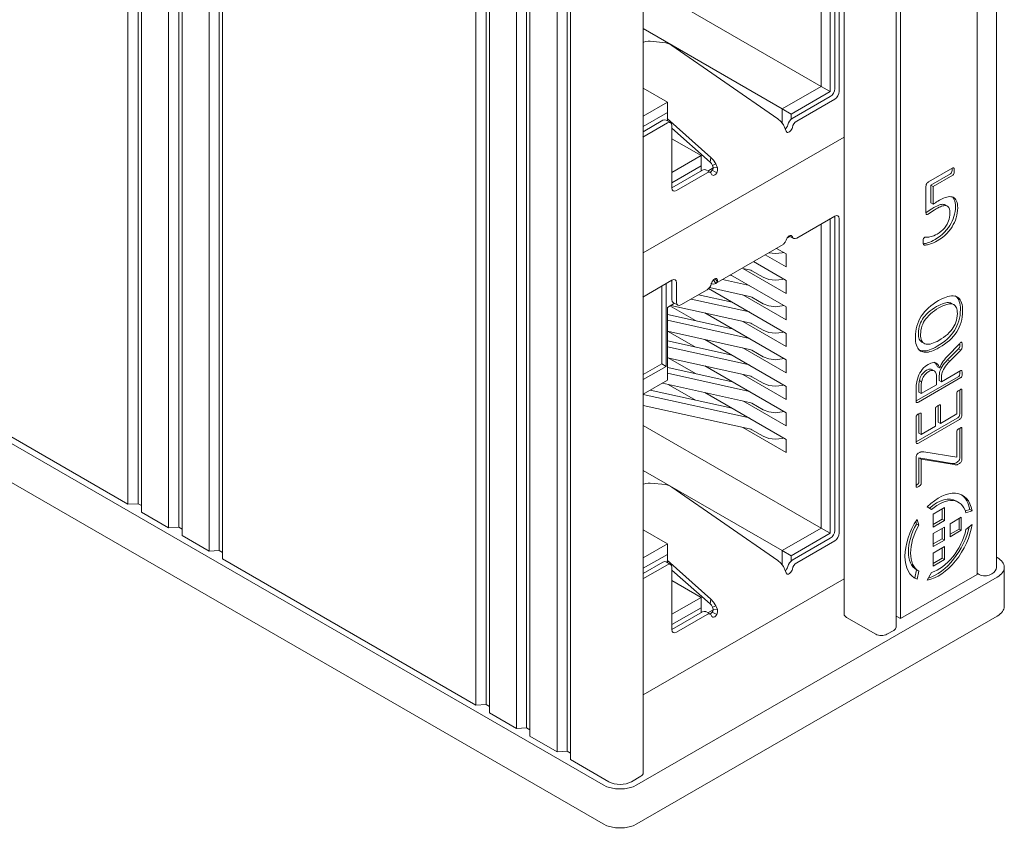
# Model space of a CAD drawing. Header units: millimetres. Extents: x 5 to 292, y 5 to 205.
# Tile 2 of 18: x 57 to 73, y 52 to 65. Entities that reach past the tile are written whole.
import ezdxf

# ---------------------------------------------------------------- set-up
doc = ezdxf.new("R2010")
doc.units = ezdxf.units.MM

# ---------------------------------------------------------------- blocks, each defined once
blk = doc.blocks.new('Seite_1')
at = {"color": 7, "linetype": 'Continuous', "lineweight": 9}
for p, q in [((59.02, 92.5983), (59.02, 57.591)), ((59.1791, 92.5064), (59.1791, 57.6012)), ((59.2321, 92.4758), (59.2321, 57.4685)), ((59.6564, 92.2308), (59.6564, 57.2235)), ((59.8155, 92.139), (59.8155, 57.2338)), ((59.8685, 92.1084), (59.8685, 57.1011)), ((60.2928, 91.8634), (60.2928, 56.8561)), ((60.4519, 91.7716), (60.4519, 56.8663)), ((60.5049, 91.7409), (60.5049, 56.7337)), ((72.652, 56.601), (72.652, 91.5485)), ((72.349, 91.3735), (72.349, 56.4887)), ((71.0774, 55.662), (71.0774, 90.6394)), ((71.1469, 55.7947), (71.1469, 90.6795)), ((70.2617, 90.1685), (70.2617, 55.8661)), ((64.4824, 89.4445), (64.4824, 54.4373)), ((64.6415, 89.3527), (64.6415, 54.4475)), ((64.6945, 89.3221), (64.6945, 54.3148)), ((65.1188, 89.0771), (65.1188, 54.0698)), ((65.2779, 88.9853), (65.2779, 54.08)), ((65.3309, 88.9546), (65.3309, 53.9474)), ((65.7552, 88.7097), (65.7552, 53.7024)), ((65.9143, 88.6178), (65.9143, 53.7126)), ((65.9673, 88.5872), (65.9673, 53.5799)), ((67.1078, 53.3701), (67.1078, 88.3475)), ((66.48, 53.1819), (45.09, 65.5314)), ((66.48, 52.5695), (45.09, 64.919)), ((59.02, 57.591), (48.5018, 63.6637)), ((67.5391, 63.5879), (67.4681, 63.6289)), ((67.1078, 61.5401), (70.2617, 63.3611)), ((68.1622, 62.8046), (68.0913, 62.8455)), ((71.5861, 62.6558), (71.9671, 62.8757)), ((71.9328, 62.7818), (71.6253, 62.6043)), ((71.9681, 62.7614), (71.6607, 62.5839)), ((71.6253, 62.6043), (71.6607, 62.5839)), ((71.6253, 62.6043), (71.6253, 62.327)), ((71.5462, 62.1797), (71.5462, 62.583)), ((71.6607, 62.5839), (71.6607, 62.3066)), ((71.6253, 62.327), (71.6607, 62.3066)), ((69.3967, 61.8099), (69.4675, 61.769)), ((68.2427, 61.0593), (69.304, 61.672)), ((67.5803, 60.7612), (67.6511, 60.7203)), ((72.0568, 60.0339), (71.8877, 59.8597)), ((71.8985, 59.9325), (72.0566, 60.0984)), ((72.0921, 60.0135), (71.9231, 59.8393)), ((72.0568, 60.0339), (72.0921, 60.0135)), ((71.8877, 59.8597), (71.9231, 59.8393)), ((71.7277, 59.7532), (71.7631, 59.7328)), ((71.7917, 59.5157), (72.0971, 59.692)), ((72.0617, 59.6014), (71.3955, 59.2168)), ((72.0971, 59.581), (71.4308, 59.1964)), ((71.4432, 59.5372), (71.4785, 59.5168)), ((71.7137, 59.5782), (71.7137, 59.4706)), ((71.7563, 59.6099), (71.7563, 59.5361)), ((71.7563, 59.5361), (71.7917, 59.5157)), ((71.7917, 59.5895), (71.7917, 59.5157)), ((71.3919, 59.215), (71.3919, 59.3917)), ((71.436, 59.3511), (71.436, 59.444)), ((71.7137, 59.4706), (71.4713, 59.3307)), ((71.4713, 59.3307), (71.4713, 59.4236)), ((72.0767, 59.3883), (72.0767, 59.0079)), ((72.1121, 59.387), (72.1121, 58.9874)), ((71.436, 59.3511), (71.4713, 59.3307)), ((72.0327, 59.0114), (72.0327, 59.3412)), ((71.697, 58.8176), (71.697, 59.0965)), ((71.7396, 59.1426), (71.7396, 58.883)), ((71.775, 59.1416), (71.775, 58.8626)), ((71.3919, 58.5717), (71.3919, 58.967)), ((72.0378, 58.9442), (71.3955, 58.5734)), ((72.0731, 58.9238), (71.4309, 58.553)), ((71.436, 59.0136), (71.436, 58.7077)), ((71.4713, 59.0129), (71.4713, 58.6873)), ((71.775, 58.8626), (72.0327, 59.0114)), ((71.4713, 58.6873), (71.697, 58.8176)), ((71.7396, 58.883), (71.775, 58.8626)), ((72.0313, 58.3312), (72.0313, 58.7377)), ((72.0767, 58.7856), (72.0767, 58.3133)), ((72.1121, 58.7843), (72.1121, 58.2929)), ((71.436, 58.7077), (71.4713, 58.6873)), ((71.3919, 57.8726), (71.3919, 58.3357)), ((71.4273, 58.3934), (71.4491, 58.4061)), ((71.4373, 58.3192), (71.4727, 58.2988)), ((71.4373, 58.3192), (71.4373, 57.9396)), ((71.9565, 58.2349), (71.4373, 58.3192)), ((71.9918, 58.2145), (71.4727, 58.2988)), ((71.4727, 58.2988), (71.4727, 57.9192)), ((71.5144, 58.4148), (72.0313, 58.3312)), ((71.9565, 58.2349), (71.9918, 58.2145)), ((72.0394, 58.2544), (72.0188, 58.2425)), ((72.0748, 58.234), (72.0541, 58.2221)), ((59.1791, 57.6012), (59.02, 57.591)), ((59.2321, 57.5706), (59.1791, 57.6012)), ((71.6335, 57.5075), (71.5665, 57.5514)), ((71.6595, 57.4379), (71.8363, 57.5399)), ((71.801, 57.5195), (71.801, 57.3562)), ((71.8363, 57.5399), (71.8363, 57.3358)), ((72.0604, 57.6219), (72.0251, 57.6423)), ((72.2348, 57.5089), (72.1659, 57.4877)), ((72.2702, 57.4885), (72.2348, 57.5089)), ((59.6564, 57.2235), (59.2321, 57.4685)), ((71.407, 57.353), (71.4354, 57.2611)), ((71.6595, 57.2338), (71.6595, 57.4379)), ((71.801, 57.3562), (71.6595, 57.2746)), ((71.8363, 57.3358), (71.801, 57.3562)), ((71.9247, 57.2848), (72.1015, 57.3868)), ((72.0661, 57.3664), (72.0661, 57.2031)), ((72.1015, 57.3868), (72.1015, 57.1827)), ((72.2702, 57.4885), (72.1748, 57.4592)), ((59.8155, 57.2338), (59.6564, 57.2235)), ((59.8685, 57.2031), (59.8155, 57.2338)), ((71.3876, 57.3219), (71.4001, 57.2815)), ((71.4354, 57.2611), (71.4001, 57.2815)), ((71.8363, 57.3358), (71.6595, 57.2338)), ((71.6595, 57.1317), (71.8363, 57.2338)), ((71.801, 57.2133), (71.801, 57.05)), ((71.8363, 57.2338), (71.8363, 57.0296)), ((71.9247, 57.0807), (71.9247, 57.2848)), ((72.0661, 57.2031), (71.9247, 57.1215)), ((72.1015, 57.1827), (72.0661, 57.2031)), ((72.1748, 57.195), (72.2702, 57.2759)), ((60.2928, 56.8561), (59.8685, 57.1011)), ((71.6595, 56.9276), (71.6595, 57.1317)), ((71.801, 57.05), (71.6595, 56.9684)), ((71.8363, 57.0296), (71.801, 57.05)), ((72.1015, 57.1827), (71.9247, 57.0807)), ((71.8363, 57.0296), (71.6595, 56.9276)), ((71.6595, 56.8255), (71.8363, 56.9276)), ((71.801, 56.9072), (71.801, 56.7439)), ((71.8363, 56.9276), (71.8363, 56.7234)), ((60.4519, 56.8663), (60.2928, 56.8561)), ((60.5049, 56.8357), (60.4519, 56.8663)), ((64.4824, 54.4373), (60.5049, 56.7337)), ((71.6595, 56.6214), (71.6595, 56.8255)), ((71.801, 56.7439), (71.6595, 56.6622)), ((71.8363, 56.7234), (71.801, 56.7439)), ((72.652, 56.7628), (72.6672, 56.7541)), ((67.5391, 56.6477), (67.4681, 56.6887)), ((71.8363, 56.7234), (71.6595, 56.6214)), ((72.777, 55.9886), (72.777, 56.601)), ((72.6672, 56.4479), (67.0103, 53.1819)), ((67.1078, 54.5999), (70.2617, 56.4208)), ((72.349, 56.4887), (71.1469, 55.7947)), ((71.4001, 56.5598), (71.3717, 56.4352)), ((71.407, 56.4147), (71.3717, 56.4352)), ((71.4354, 56.5394), (71.4001, 56.5598)), ((71.4354, 56.5394), (71.407, 56.4147)), ((71.5665, 56.4005), (71.6335, 56.5217)), ((72.3843, 56.4887), (72.349, 56.5091)), ((72.5788, 56.4989), (72.5611, 56.4887)), ((72.6672, 55.8355), (67.0103, 52.5695)), ((68.1622, 55.8644), (68.0913, 55.9053)), ((70.758, 55.5497), (70.2984, 55.8151)), ((71.1469, 55.7947), (71.0774, 55.8348)), ((71.0408, 55.611), (70.9347, 55.5497)), ((64.6415, 54.4475), (64.4824, 54.4373)), ((64.6945, 54.4168), (64.6415, 54.4475)), ((65.1188, 54.0698), (64.6945, 54.3148)), ((65.2779, 54.08), (65.1188, 54.0698)), ((65.3309, 54.0494), (65.2779, 54.08)), ((65.7552, 53.7024), (65.3309, 53.9474)), ((65.9143, 53.7126), (65.7552, 53.7024)), ((65.9673, 53.682), (65.9143, 53.7126)), ((66.5684, 53.2329), (65.9673, 53.5799)), ((67.0712, 53.3191), (66.9219, 53.2329))]:
    blk.add_line(p, q, dxfattribs=at)
at = {"color": 7, "lineweight": 9, "flags": 128}
for points in [[(70.0436, 64.0761), (70.0436, 69.018)], [(70.1158, 69.0597), (70.1158, 64.1199)], [(70.1866, 69.0189), (70.1866, 64.0791)], [(69.9022, 68.9363), (69.9022, 64.1578)], [(69.9022, 64.1578), (67.1078, 65.7711)], [(69.2905, 63.8046), (67.1078, 65.0648)], [(67.2168, 64.8662), (67.1861, 64.8661), (67.1506, 64.8602), (67.115, 64.8494), (67.1078, 64.8461)], [(67.4613, 64.8402), (67.2168, 64.8662)], [(67.5576, 64.7998), (67.509, 64.8272), (67.4613, 64.8402)], [(69.224, 63.6485), (67.5576, 64.7998)], [(69.9022, 64.1578), (69.2905, 63.8046)], [(70.0436, 64.0761), (69.9022, 64.1578)], [(67.4874, 63.9087), (67.1078, 64.1279)], [(69.4319, 63.723), (70.0436, 64.0761)], [(70.0451, 63.9974), (69.4467, 63.6519)], [(70.0451, 63.9974), (70.0722, 64.0192), (70.0951, 64.0502), (70.1105, 64.0855), (70.1158, 64.1199)], [(70.1866, 64.0791), (70.1812, 64.0447), (70.1658, 64.0094), (70.1429, 63.9784), (70.1158, 63.9566)], [(67.4874, 63.9087), (67.1078, 63.6896)], [(67.4874, 63.7454), (67.4874, 63.9087)], [(70.1158, 63.9566), (69.5174, 63.6111)], [(67.1078, 63.5263), (67.4874, 63.7454)], [(67.4874, 63.7454), (67.4874, 63.6177)], [(69.2905, 63.8046), (69.2905, 63.5791)], [(69.4319, 63.723), (69.2905, 63.8046)], [(69.4319, 63.6406), (69.4319, 63.723)], [(67.4889, 63.583), (67.1, 63.3585)], [(67.4182, 63.6239), (67.1078, 63.4446)], [(67.4182, 63.6239), (67.4453, 63.6333), (67.4682, 63.6288)], [(67.4818, 63.6515), (68.1718, 63.041)], [(67.5596, 63.5422), (67.5543, 63.5703), (67.5389, 63.588), (67.516, 63.5924), (67.4889, 63.583)], [(67.5596, 62.5624), (67.5596, 63.5422)], [(69.3102, 63.5521), (69.2709, 63.606), (69.224, 63.6485)], [(69.3102, 63.5521), (69.3351, 63.4918)], [(69.3424, 63.4923), (69.3448, 63.4941), (69.3598, 63.5118), (69.3716, 63.5326), (69.379, 63.5545)], [(69.379, 63.5545), (69.3888, 63.5836), (69.4045, 63.6113), (69.4245, 63.6349), (69.4467, 63.6519)], [(69.5174, 63.6111), (69.4952, 63.5941), (69.4752, 63.5705), (69.4595, 63.5428), (69.4497, 63.5137)], [(68.1595, 62.9677), (67.5596, 63.4985)], [(69.366, 63.4348), (69.3508, 63.4561), (69.3351, 63.4918)], [(69.4497, 63.5137), (69.4445, 63.497), (69.4367, 63.4807), (69.4266, 63.4656), (69.4149, 63.4527), (69.4022, 63.4426), (69.3894, 63.4361), (69.3771, 63.4334), (69.366, 63.4348)], [(68.0177, 63.0698), (67.5596, 63.3343)], [(68.0177, 63.0698), (67.5596, 62.8053)], [(68.0177, 62.9065), (68.0177, 63.0698)], [(68.1718, 63.041), (68.1595, 62.9677)], [(68.1952, 62.9152), (68.1793, 62.9443), (68.1595, 62.9677)], [(68.1718, 63.041), (68.2138, 62.9957), (68.248, 62.9389)], [(68.248, 62.9389), (68.1952, 62.9152)], [(68.1952, 62.9152), (68.2076, 62.885)], [(68.2729, 62.8786), (68.248, 62.9389)], [(67.5596, 62.642), (68.0177, 62.9065)], [(68.0414, 62.8405), (67.5596, 62.5624)], [(68.1121, 62.7997), (67.6304, 62.5216)], [(68.0177, 62.9065), (68.0177, 62.826)], [(68.0414, 62.8405), (68.0636, 62.8492), (68.0836, 62.8487), (68.0907, 62.8444)], [(68.1798, 62.7805), (68.17, 62.7983), (68.1543, 62.8079), (68.1343, 62.8084), (68.1121, 62.7997)], [(68.2077, 62.8753), (68.1253, 62.8277)], [(68.16, 62.8069), (68.1773, 62.8203), (68.1928, 62.839)], [(68.2307, 62.7661), (68.214, 62.7596), (68.199, 62.76), (68.1872, 62.7672), (68.1798, 62.7805)], [(68.1928, 62.839), (68.2002, 62.8504), (68.2052, 62.862), (68.2077, 62.8735), (68.2076, 62.885)], [(68.1928, 62.839), (68.2635, 62.7982)], [(68.2076, 62.885), (68.2729, 62.8786)], [(68.2635, 62.7982), (68.248, 62.7795), (68.2307, 62.7661)], [(68.2729, 62.8786), (68.2746, 62.8348), (68.2635, 62.7982)], [(71.957, 62.854), (71.9561, 62.8346), (71.9534, 62.8176), (71.949, 62.8031), (71.9445, 62.7939), (71.9391, 62.7868), (71.9328, 62.7818)], [(71.9561, 62.8729), (71.9567, 62.8641), (71.957, 62.854)], [(71.9671, 62.8757), (71.9723, 62.8779), (71.9774, 62.8782), (71.9819, 62.8765), (71.9857, 62.8727), (71.9889, 62.8656), (71.991, 62.8555), (71.992, 62.8455), (71.9923, 62.8336)], [(71.9923, 62.8336), (71.9914, 62.8142), (71.9888, 62.7972), (71.9844, 62.7827), (71.9798, 62.7734), (71.9744, 62.7664), (71.9681, 62.7614)], [(71.5462, 62.583), (71.5477, 62.6008), (71.552, 62.6168), (71.5591, 62.6307), (71.5666, 62.6403), (71.5756, 62.6486), (71.5861, 62.6558)], [(67.6304, 62.5216), (67.6033, 62.5122), (67.5804, 62.5166), (67.565, 62.5343), (67.5596, 62.5624)], [(71.6607, 62.3066), (71.6775, 62.3188), (71.6947, 62.3303), (71.7122, 62.3411), (71.7349, 62.3547), (71.7605, 62.3696)], [(71.8494, 62.2951), (71.8362, 62.301), (71.8234, 62.3038), (71.8092, 62.3046), (71.7935, 62.3033), (71.7765, 62.2999), (71.7579, 62.2945), (71.7382, 62.2871), (71.7169, 62.2777), (71.6941, 62.2662), (71.6697, 62.2527)], [(71.7605, 62.3696), (71.7915, 62.3865), (71.8206, 62.4002), (71.8479, 62.4109), (71.8735, 62.4185), (71.8972, 62.4231), (71.9188, 62.425), (71.9387, 62.4242), (71.9569, 62.4208), (71.9734, 62.4147), (71.9901, 62.4048), (72.0046, 62.3917), (72.017, 62.3753), (72.0272, 62.3558), (72.0351, 62.3332), (72.0408, 62.3079), (72.0443, 62.2798), (72.0454, 62.249)], [(71.8844, 62.2749), (71.849, 62.2953)], [(71.9676, 62.4138), (71.9768, 62.4029), (71.9848, 62.3903), (71.9918, 62.3762), (71.9998, 62.3536), (72.0055, 62.3283), (72.0089, 62.3002), (72.01, 62.2694)], [(71.6697, 62.2527), (71.641, 62.2355), (71.6155, 62.2188), (71.593, 62.2028), (71.5684, 62.1859), (71.5455, 62.1718)], [(71.5808, 62.1514), (71.5722, 62.147), (71.5648, 62.1446), (71.5589, 62.1443), (71.5542, 62.146), (71.5504, 62.1508), (71.5478, 62.1592), (71.5466, 62.1683), (71.5462, 62.1797)], [(71.7051, 62.2323), (71.6764, 62.2151), (71.6508, 62.1984), (71.6283, 62.1824), (71.6038, 62.1655), (71.5808, 62.1514)], [(72.01, 62.2694), (72.0086, 62.2297), (72.0042, 62.1905), (71.9969, 62.1518), (71.9866, 62.1137), (71.9737, 62.0764), (71.9587, 62.0407), (71.9413, 62.0061), (71.9216, 61.9725), (71.8998, 61.9401), (71.8712, 61.9032), (71.8398, 61.8683), (71.8056, 61.8352), (71.7691, 61.8046), (71.7304, 61.7765), (71.6895, 61.7509)], [(71.9243, 62.1668), (71.9235, 62.1894), (71.9211, 62.2096), (71.9171, 62.2276), (71.9114, 62.2431), (71.904, 62.2563), (71.8949, 62.2669), (71.8841, 62.275), (71.8715, 62.2806), (71.8587, 62.2834), (71.8445, 62.2841), (71.8289, 62.2828), (71.8118, 62.2795), (71.7933, 62.2741), (71.7736, 62.2667), (71.7523, 62.2573), (71.7294, 62.2458), (71.7051, 62.2323)], [(71.7214, 61.8377), (71.7535, 61.858), (71.7837, 61.8805), (71.8117, 61.9052), (71.8371, 61.9322), (71.8596, 61.9613), (71.8792, 61.9926), (71.8923, 62.0185), (71.9034, 62.0455), (71.9125, 62.0737), (71.9191, 62.1033), (71.923, 62.1343), (71.9243, 62.1668)], [(72.0454, 62.249), (72.0439, 62.2093), (72.0395, 62.1701), (72.0322, 62.1314), (72.022, 62.0933), (72.0091, 62.0559), (71.9941, 62.0203), (71.9767, 61.9857), (71.957, 61.9521), (71.9351, 61.9197), (71.9065, 61.8828), (71.8751, 61.8478), (71.8409, 61.8148), (71.8045, 61.7842), (71.7658, 61.7561), (71.7248, 61.7305)], [(69.5174, 61.774), (70.1158, 62.1195)], [(69.9022, 61.9961), (69.9022, 57.2175)], [(70.0436, 57.1359), (70.0436, 62.0777)], [(70.1158, 62.1195), (70.1429, 62.1289), (70.1658, 62.1244), (70.1812, 62.1068), (70.1866, 62.0786)], [(70.1158, 62.1195), (70.1158, 57.1797)], [(70.1866, 62.0786), (70.1866, 57.1388)], [(71.5224, 61.7841), (71.5279, 61.7861), (71.5353, 61.7868), (71.5423, 61.7864), (71.5506, 61.7858), (71.5624, 61.7859), (71.5763, 61.7869), (71.5924, 61.789), (71.6087, 61.7922), (71.627, 61.7967), (71.6473, 61.8026), (71.6698, 61.8113), (71.6944, 61.823), (71.7214, 61.8377)], [(69.3351, 61.7075), (69.3102, 61.676)], [(69.3351, 61.7075), (69.3508, 61.7413), (69.366, 61.7755)], [(69.366, 61.7755), (69.3815, 61.7942), (69.3989, 61.8076)], [(69.4157, 61.7989), (69.385, 61.7812)], [(69.3989, 61.8076), (69.4156, 61.8141), (69.4306, 61.8137), (69.4423, 61.8065), (69.4497, 61.7932)], [(69.4497, 61.7932), (69.4595, 61.7754), (69.4752, 61.7658), (69.4952, 61.7653), (69.5174, 61.774)], [(71.5031, 61.72), (71.5037, 61.7383), (71.5055, 61.7541), (71.5091, 61.7667), (71.5128, 61.7743), (71.5173, 61.7801), (71.5224, 61.7841)], [(71.7248, 61.7305), (71.6956, 61.7146), (71.6676, 61.7011), (71.6407, 61.6901), (71.6157, 61.6812), (71.593, 61.6746), (71.5726, 61.6699), (71.5559, 61.6669), (71.5417, 61.6652), (71.5301, 61.6647), (71.5218, 61.6651), (71.5167, 61.6664), (71.5114, 61.6702), (71.5085, 61.6749), (71.5061, 61.6814), (71.5043, 61.6906), (71.5034, 61.7034), (71.5031, 61.72)], [(71.6895, 61.7509), (71.661, 61.7354), (71.6335, 61.7221), (71.6072, 61.7112), (71.5827, 61.7024), (71.5602, 61.6957), (71.54, 61.6909), (71.5224, 61.6876), (71.5074, 61.6857)], [(69.3111, 61.5494), (69.2897, 61.5412), (69.1844, 61.5291), (69.0792, 61.5412), (69.0781, 61.5416)], [(69.2014, 61.6128), (69.3542, 61.5246)], [(69.3542, 61.5246), (69.3542, 61.3204)], [(68.8407, 61.4046), (69.3542, 61.1082)], [(69.0246, 61.5107), (69.3542, 61.3204)], [(68.6719, 61.2979), (68.7783, 61.2743)], [(68.6719, 61.2979), (69.3542, 60.904)], [(68.8132, 61.2612), (68.797, 61.2688), (68.7783, 61.2743)], [(68.8132, 61.2612), (68.99, 61.1592)], [(67.5596, 61.1131), (67.1, 60.8478)], [(67.4697, 61.0612), (67.4697, 59.7589)], [(67.5596, 61.1131), (67.5867, 61.1225), (67.6096, 61.1181), (67.625, 61.1004), (67.6304, 61.0723)], [(67.5596, 60.8069), (67.5596, 61.1131)], [(67.6304, 60.7661), (67.6304, 61.0723)], [(68.1121, 60.9626), (68.1343, 60.9796), (68.1543, 61.0032), (68.17, 61.0309), (68.1798, 61.06)], [(68.248, 61.0628), (68.2138, 61.0513), (68.1718, 61.0601)], [(68.1798, 61.06), (68.1872, 61.0819), (68.199, 61.1027), (68.214, 61.1204), (68.2307, 61.1331)], [(68.2122, 61.1201), (68.248, 61.0628)], [(68.2307, 61.1331), (68.248, 61.1398), (68.2635, 61.1389)], [(68.2729, 61.0943), (68.2324, 61.1371)], [(68.248, 61.0628), (68.2729, 61.0943)], [(68.2635, 61.1389), (68.2746, 61.1199), (68.2729, 61.0943)], [(68.7783, 61.0294), (68.3538, 61.1235)], [(68.503, 61.1832), (68.4699, 61.1905)], [(68.4801, 61.1964), (69.3542, 60.6917)], [(69.3111, 61.133), (69.2897, 61.1248), (69.1844, 61.1127), (69.0792, 61.1248), (68.99, 61.1592)], [(69.3542, 61.1082), (69.3542, 60.904)], [(67.4008, 61.0214), (67.4008, 59.8007)], [(67.7011, 60.7253), (68.1121, 60.9626)], [(68.1343, 60.9796), (69.3542, 60.2753)], [(68.1494, 60.9973), (68.7783, 60.8579)], [(67.5993, 60.7502), (67.4874, 60.6856)], [(67.5804, 60.7612), (67.565, 60.7788), (67.5596, 60.8069)], [(67.6304, 60.7661), (67.6357, 60.738), (67.6511, 60.7203), (67.674, 60.7159), (67.7011, 60.7253)], [(68.7783, 60.613), (67.8593, 60.8166)], [(68.503, 60.7668), (67.9754, 60.8837)], [(68.6719, 60.8815), (69.3542, 60.4876)], [(68.8132, 60.8448), (68.797, 60.8524), (68.7783, 60.8579)], [(68.8132, 60.8448), (68.99, 60.7428)], [(71.3808, 60.2176), (71.3823, 60.2632), (71.3868, 60.3075), (71.3943, 60.3505), (71.4049, 60.3923), (71.4183, 60.4328), (71.4343, 60.4714), (71.4528, 60.5087), (71.4741, 60.5448), (71.498, 60.5797), (71.5251, 60.6139), (71.555, 60.6467), (71.5876, 60.6783), (71.6229, 60.7084), (71.6606, 60.7373), (71.7009, 60.7647), (71.7436, 60.7908)], [(71.7148, 60.6976), (71.7471, 60.7152), (71.7784, 60.7302), (71.8087, 60.7427), (71.838, 60.7525), (71.8597, 60.7577), (71.8803, 60.7604), (71.8996, 60.7608), (71.9177, 60.7589), (71.9337, 60.7546), (71.9483, 60.7477)], [(71.7436, 60.7908), (71.7757, 60.8085), (71.8066, 60.8238), (71.8362, 60.8368), (71.8647, 60.8474), (71.8919, 60.8557), (71.9179, 60.8616), (71.9467, 60.8653), (71.9735, 60.8657), (71.9982, 60.8625), (72.0209, 60.856), (72.0398, 60.8469), (72.0567, 60.8349), (72.0719, 60.8199), (72.0852, 60.8019), (72.0967, 60.781), (72.1063, 60.7569), (72.1137, 60.7298), (72.119, 60.6995), (72.1222, 60.6661), (72.1232, 60.6296)], [(71.984, 60.7271), (71.9486, 60.7475)], [(72.0049, 60.8671), (72.0217, 60.8551), (72.0368, 60.8401), (72.05, 60.8222), (72.0614, 60.8014), (72.0709, 60.7774), (72.0783, 60.7502), (72.0836, 60.7199), (72.0868, 60.6865), (72.0879, 60.65)], [(67.4874, 60.6856), (67.4874, 59.5405)], [(67.528, 60.7091), (67.9292, 60.4775)], [(67.5399, 60.716), (68.7783, 60.4415)], [(68.0752, 60.5973), (69.3542, 59.8589)], [(69.3111, 60.7166), (69.2897, 60.7084), (69.1844, 60.6963), (69.0792, 60.7084), (68.99, 60.7428)], [(69.3542, 60.6917), (69.3542, 60.4876)], [(71.4276, 60.2787), (71.429, 60.3141), (71.4331, 60.3482), (71.4399, 60.381), (71.4495, 60.4124), (71.4614, 60.4426), (71.4753, 60.471), (71.4912, 60.4982), (71.5092, 60.5242), (71.5291, 60.5491), (71.5549, 60.5774), (71.5832, 60.6042), (71.6137, 60.6295), (71.646, 60.6535), (71.6797, 60.6762), (71.7148, 60.6976)], [(71.4629, 60.2583), (71.4643, 60.2937), (71.4684, 60.3278), (71.4752, 60.3606), (71.4848, 60.392), (71.4968, 60.4221), (71.5107, 60.4506), (71.5266, 60.4778), (71.5446, 60.5038), (71.5644, 60.5287), (71.5903, 60.557), (71.6185, 60.5838), (71.6491, 60.6091), (71.6813, 60.6331), (71.715, 60.6558), (71.7502, 60.6772)], [(72.0879, 60.65), (72.0863, 60.6035), (72.0818, 60.5585), (72.0741, 60.515), (72.0635, 60.4729), (72.0499, 60.4321), (72.0338, 60.3935), (72.0151, 60.3563), (71.9937, 60.3204), (71.9696, 60.2857), (71.9423, 60.2516), (71.9121, 60.2188), (71.8791, 60.1872), (71.8434, 60.1569), (71.805, 60.1279), (71.7641, 60.1001), (71.7205, 60.0736)], [(71.7502, 60.6772), (71.7824, 60.6948), (71.8137, 60.7098), (71.8441, 60.7223), (71.8733, 60.7321), (71.8951, 60.7372), (71.9156, 60.74), (71.935, 60.7404), (71.9531, 60.7384), (71.9684, 60.7344), (71.9823, 60.7281), (71.9949, 60.7194), (72.0063, 60.7085), (72.0163, 60.6953), (72.0247, 60.6794), (72.0312, 60.6607), (72.0359, 60.639), (72.0387, 60.6143), (72.0396, 60.5868)], [(72.1232, 60.6296), (72.1217, 60.5831), (72.1171, 60.5381), (72.1095, 60.4946), (72.0988, 60.4524), (72.0852, 60.4117), (72.0692, 60.3731), (72.0505, 60.3359), (72.0291, 60.2999), (72.005, 60.2653), (71.9776, 60.2312), (71.9474, 60.1984), (71.9144, 60.1668), (71.8787, 60.1365), (71.8404, 60.1075), (71.7994, 60.0797), (71.7559, 60.0532)], [(68.503, 60.3503), (67.4874, 60.5754)], [(68.7783, 60.1965), (67.4874, 60.4827)], [(68.6719, 60.4651), (69.3542, 60.0712)], [(68.8132, 60.4284), (68.797, 60.436), (68.7783, 60.4415)], [(72.0396, 60.5868), (72.0383, 60.5508), (72.0343, 60.5164), (72.0275, 60.4836), (72.0181, 60.4523), (72.0062, 60.4224), (71.9924, 60.3942), (71.9766, 60.3671), (71.9586, 60.3413), (71.9387, 60.3165), (71.9126, 60.2883), (71.8841, 60.2615), (71.853, 60.2361), (71.8201, 60.2118), (71.7854, 60.1887), (71.7491, 60.1666)], [(67.4874, 60.3112), (68.7783, 60.0251)], [(67.5013, 60.3081), (67.9292, 60.0611)], [(68.8132, 60.4284), (68.99, 60.3264)], [(69.3111, 60.3002), (69.2897, 60.2919), (69.1844, 60.2799), (69.0792, 60.2919), (68.99, 60.3264)], [(68.503, 59.9339), (67.4874, 60.159)], [(68.0752, 60.1809), (69.3542, 59.4425)], [(69.3542, 60.2753), (69.3542, 60.0712)], [(71.7559, 60.0532), (71.7246, 60.0359), (71.6944, 60.021), (71.6653, 60.0083), (71.6372, 59.9979), (71.6103, 59.9898), (71.5845, 59.9841), (71.5615, 59.9809), (71.5398, 59.98), (71.5194, 59.9813), (71.5003, 59.9848), (71.4825, 59.9906), (71.4639, 59.9998), (71.447, 60.012), (71.432, 60.0271), (71.4187, 60.0452), (71.4072, 60.0662), (71.3977, 60.0902), (71.3903, 60.1174), (71.385, 60.1477), (71.3818, 60.1811), (71.3808, 60.2176)], [(71.4842, 60.1392), (71.4719, 60.1479), (71.4608, 60.1586), (71.451, 60.1715), (71.4426, 60.1871), (71.436, 60.2056), (71.4313, 60.227), (71.4285, 60.2514), (71.4276, 60.2787)], [(71.7491, 60.1666), (71.7207, 60.1511), (71.6931, 60.1376), (71.666, 60.1261), (71.6397, 60.1166), (71.6145, 60.1098), (71.5909, 60.106), (71.569, 60.1053), (71.5487, 60.1078), (71.5302, 60.1135), (71.5136, 60.1226), (71.499, 60.1351), (71.4863, 60.1511), (71.4779, 60.1667), (71.4714, 60.1852), (71.4667, 60.2066), (71.4639, 60.231), (71.4629, 60.2583)], [(71.4839, 60.1394), (71.5192, 60.119)], [(72.0566, 60.0984), (72.0669, 60.1089), (72.0752, 60.1173), (72.0817, 60.1236), (72.0865, 60.1279), (72.0925, 60.1328), (72.0971, 60.136)], [(72.0971, 60.136), (72.1013, 60.1379), (72.1049, 60.1386), (72.1072, 60.1378), (72.1092, 60.1356), (72.111, 60.132), (72.1124, 60.1268), (72.1135, 60.1199), (72.1142, 60.1113), (72.1147, 60.1004), (72.1149, 60.0871)], [(68.7783, 59.7801), (67.4874, 60.0662)], [(68.6719, 60.0487), (69.3542, 59.6548)], [(68.8132, 60.012), (68.797, 60.0196), (68.7783, 60.0251)], [(68.8132, 60.012), (68.99, 59.9099)], [(71.7205, 60.0736), (71.6892, 60.0563), (71.659, 60.0414), (71.6299, 60.0287), (71.6019, 60.0183), (71.5749, 60.0103), (71.5492, 60.0045), (71.5262, 60.0013), (71.5045, 60.0004), (71.4841, 60.0017), (71.465, 60.0052), (71.4471, 60.011), (71.4296, 60.0196)], [(72.0795, 60.1075), (72.0792, 60.0905), (72.0781, 60.0768), (72.0763, 60.0658), (72.0735, 60.0567), (72.0693, 60.0486), (72.0638, 60.0413), (72.0568, 60.0339)], [(72.1149, 60.0871), (72.1145, 60.07), (72.1135, 60.0564), (72.1116, 60.0453), (72.1088, 60.0363), (72.1047, 60.0282), (72.0992, 60.0209), (72.0921, 60.0135)], [(67.4874, 59.8948), (68.7783, 59.6087)], [(67.5013, 59.8917), (67.9292, 59.6447)], [(69.3111, 59.8838), (69.2897, 59.8755), (69.1844, 59.8634), (69.0792, 59.8755), (68.99, 59.9099)], [(69.3542, 59.8589), (69.3542, 59.6548)], [(71.674, 59.8266), (71.6865, 59.8178), (71.6978, 59.8067), (71.7079, 59.7932), (71.7186, 59.7746), (71.7277, 59.7532)], [(71.8877, 59.8597), (71.8628, 59.8331), (71.8398, 59.8071), (71.819, 59.7815), (71.8008, 59.7553), (71.7853, 59.7283), (71.7752, 59.7065), (71.7671, 59.684), (71.7611, 59.6606), (71.7575, 59.6359), (71.7563, 59.6099)], [(71.7631, 59.7328), (71.7731, 59.7604), (71.7857, 59.7871), (71.8012, 59.8138), (71.8196, 59.8408), (71.8363, 59.8625), (71.8549, 59.8848), (71.8756, 59.908), (71.8985, 59.9325)], [(71.9231, 59.8393), (71.8982, 59.8127), (71.8752, 59.7867), (71.8543, 59.7611), (71.8361, 59.7349), (71.8206, 59.7079), (71.8106, 59.6861), (71.8025, 59.6636), (71.7965, 59.6402), (71.7929, 59.6155), (71.7917, 59.5895)], [(67.4008, 59.8007), (67.1078, 59.6316)], [(67.4697, 59.7589), (67.1078, 59.55)], [(67.399, 59.7997), (67.4697, 59.7589)], [(68.503, 59.5175), (67.4931, 59.7413)], [(68.0752, 59.7645), (69.3542, 59.0261)], [(71.3964, 59.4843), (71.4029, 59.5225), (71.4119, 59.5589), (71.4231, 59.5935), (71.4367, 59.6262), (71.4525, 59.6569), (71.4707, 59.6856), (71.4896, 59.7105), (71.5102, 59.7333), (71.5326, 59.7539), (71.5565, 59.7724), (71.5819, 59.7887)], [(71.4432, 59.5372), (71.4497, 59.5624), (71.4579, 59.5857), (71.4678, 59.6069), (71.4792, 59.6261), (71.4923, 59.6435), (71.5115, 59.6639), (71.5329, 59.6819), (71.5566, 59.6974)], [(71.4785, 59.5168), (71.4851, 59.542), (71.4933, 59.5653), (71.5031, 59.5865), (71.5146, 59.6057), (71.5277, 59.6231), (71.5469, 59.6435), (71.5683, 59.6615), (71.5919, 59.677)], [(71.5566, 59.6974), (71.5736, 59.7061), (71.5897, 59.7121), (71.6049, 59.7154), (71.6173, 59.7159), (71.6287, 59.7139), (71.6391, 59.7095)], [(71.5819, 59.7887), (71.6044, 59.8005), (71.6252, 59.8091), (71.6446, 59.8145), (71.6624, 59.8168), (71.6789, 59.8163), (71.694, 59.8131), (71.7078, 59.807), (71.7216, 59.7977), (71.7339, 59.7854), (71.7449, 59.7703), (71.7546, 59.7528), (71.7631, 59.7328)], [(71.5919, 59.677), (71.6089, 59.6857), (71.625, 59.6917), (71.6403, 59.695), (71.6545, 59.6953), (71.6674, 59.6924), (71.6789, 59.6862), (71.6876, 59.6786), (71.695, 59.6686), (71.7014, 59.6563), (71.7066, 59.6416), (71.7105, 59.6234), (71.7129, 59.6023), (71.7137, 59.5782)], [(71.6748, 59.6889), (71.6394, 59.7093)], [(72.0795, 59.6672), (72.0791, 59.6506), (72.0778, 59.6369), (72.076, 59.6258), (72.0738, 59.6171), (72.0706, 59.6101), (72.0666, 59.6051), (72.0617, 59.6014)], [(72.0789, 59.6861), (72.0794, 59.6773), (72.0795, 59.6672)], [(72.0971, 59.692), (72.1013, 59.6937), (72.1049, 59.6936), (72.1072, 59.6923), (72.1091, 59.6899), (72.1106, 59.6863), (72.112, 59.6814), (72.1135, 59.6728), (72.1145, 59.6613), (72.1149, 59.6468)], [(67.4874, 59.5405), (67.1078, 59.3213)], [(68.7783, 59.3637), (67.4874, 59.6498)], [(68.6719, 59.6323), (69.3542, 59.2384)], [(68.8132, 59.5956), (68.797, 59.6032), (68.7783, 59.6087)], [(68.8132, 59.5956), (68.99, 59.4935)], [(71.436, 59.444), (71.4362, 59.4668), (71.4369, 59.4863), (71.438, 59.5028), (71.4402, 59.5205), (71.4432, 59.5372)], [(71.4713, 59.4236), (71.4715, 59.4463), (71.4722, 59.4659), (71.4734, 59.4824), (71.4755, 59.5001), (71.4785, 59.5168)], [(72.1149, 59.6468), (72.1144, 59.6302), (72.1131, 59.6165), (72.1113, 59.6054), (72.1091, 59.5967), (72.106, 59.5897), (72.1019, 59.5847), (72.0971, 59.581)], [(68.503, 59.1011), (67.2192, 59.3856)], [(67.4096, 59.4956), (68.7783, 59.1923)], [(67.5013, 59.4753), (67.9292, 59.2283)], [(69.3111, 59.4674), (69.2897, 59.4591), (69.1844, 59.447), (69.0792, 59.4591), (68.99, 59.4935)], [(69.3542, 59.4425), (69.3542, 59.2384)], [(71.3919, 59.3917), (71.3921, 59.4138), (71.3927, 59.4333), (71.3936, 59.45), (71.3949, 59.4679), (71.3964, 59.4843)], [(72.0327, 59.3412), (72.0339, 59.349), (72.0377, 59.3573), (72.0443, 59.366), (72.0515, 59.3728), (72.0609, 59.3795), (72.0727, 59.3868)], [(72.0727, 59.3868), (72.082, 59.3919), (72.0902, 59.3956), (72.097, 59.3978), (72.1014, 59.3983), (72.105, 59.398), (72.1078, 59.3969), (72.1099, 59.3951), (72.1115, 59.3916), (72.1121, 59.387)], [(68.7783, 58.9473), (67.1078, 59.3175)], [(68.0752, 59.3481), (69.3542, 58.6097)], [(68.6719, 59.2158), (69.3542, 58.822)], [(71.4308, 59.1964), (71.4208, 59.1914), (71.4124, 59.189), (71.4057, 59.1892), (71.4005, 59.192), (71.3957, 59.1982), (71.3929, 59.2059), (71.3919, 59.215)], [(67.1078, 59.1461), (68.7783, 58.7758)], [(68.8132, 59.1792), (68.797, 59.1868), (68.7783, 59.1923)], [(68.8132, 59.1792), (68.99, 59.0771)], [(69.3111, 59.051), (69.2897, 59.0427), (69.1844, 59.0306), (69.0792, 59.0427), (68.99, 59.0771)], [(71.697, 59.0965), (71.6984, 59.1045), (71.7025, 59.1128), (71.7089, 59.1211), (71.7162, 59.1277), (71.7258, 59.1346), (71.7374, 59.1417)], [(71.7374, 59.1417), (71.7468, 59.1468), (71.7548, 59.1505), (71.7614, 59.1526), (71.7654, 59.1531), (71.7687, 59.1528), (71.7712, 59.1517), (71.773, 59.1498), (71.7745, 59.1462), (71.775, 59.1416)], [(69.3542, 59.0261), (69.3542, 58.822)], [(71.3919, 58.967), (71.3931, 58.9749), (71.397, 58.983), (71.4039, 58.9912), (71.4113, 58.9979), (71.4206, 59.0049), (71.4324, 59.0123)], [(71.4324, 59.0123), (71.4418, 59.0173), (71.4499, 59.0208), (71.4567, 59.0229), (71.4609, 59.0236), (71.4643, 59.0235), (71.4671, 59.0227), (71.4691, 59.0209), (71.4708, 59.0174), (71.4713, 59.0129)], [(72.0767, 59.0079), (72.0755, 58.9963), (72.0719, 58.9839), (72.0658, 58.9706), (72.0587, 58.9608), (72.0494, 58.952), (72.0378, 58.9442)], [(72.1121, 58.9874), (72.1109, 58.9759), (72.1073, 58.9635), (72.1012, 58.9502), (72.0941, 58.9404), (72.0847, 58.9316), (72.0731, 58.9238)], [(69.9022, 57.2175), (67.1078, 58.8309)], [(68.6719, 58.7994), (69.3542, 58.4056)], [(68.8132, 58.7628), (68.797, 58.7704), (68.7783, 58.7758)], [(68.8132, 58.7628), (68.99, 58.6607)], [(72.0313, 58.7377), (72.0326, 58.7459), (72.0366, 58.7542), (72.0432, 58.7626), (72.0507, 58.7694), (72.0603, 58.7764), (72.072, 58.7837)], [(72.072, 58.7837), (72.0818, 58.789), (72.0901, 58.7928), (72.097, 58.7951), (72.1013, 58.7959), (72.1049, 58.7957), (72.1078, 58.7948), (72.1098, 58.793), (72.1115, 58.7894), (72.1121, 58.7843)], [(69.3111, 58.6345), (69.2897, 58.6263), (69.1844, 58.6142), (69.0792, 58.6263), (68.99, 58.6607)], [(69.3542, 58.6097), (69.3542, 58.4056)], [(71.4309, 58.553), (71.4208, 58.548), (71.4124, 58.5456), (71.4057, 58.5459), (71.4005, 58.5487), (71.3957, 58.5549), (71.3929, 58.5626), (71.3919, 58.5717)], [(71.3919, 58.3357), (71.3931, 58.3484), (71.3968, 58.3603), (71.4028, 58.3716), (71.4094, 58.3797), (71.4175, 58.387), (71.4273, 58.3934)], [(71.4491, 58.4061), (71.4586, 58.4111), (71.4668, 58.4147), (71.4748, 58.417), (71.4829, 58.4181), (71.4921, 58.4182), (71.5023, 58.4172), (71.5144, 58.4148)], [(72.0767, 58.3133), (72.0755, 58.301), (72.0718, 58.289), (72.0655, 58.2775), (72.0586, 58.2691), (72.0499, 58.2614), (72.0394, 58.2544)], [(72.1121, 58.2929), (72.1108, 58.2806), (72.1071, 58.2686), (72.1009, 58.2571), (72.094, 58.2487), (72.0853, 58.241), (72.0748, 58.234)], [(69.2905, 56.8644), (67.1078, 58.1246)], [(72.0188, 58.2425), (72.0086, 58.2372), (71.9991, 58.2337), (71.9889, 58.2321), (71.9797, 58.2322), (71.9691, 58.2332), (71.9565, 58.2349)], [(72.0541, 58.2221), (72.0439, 58.2168), (72.0345, 58.2133), (72.0242, 58.2117), (72.015, 58.2118), (72.0045, 58.2128), (71.9918, 58.2145)], [(67.2168, 57.926), (67.1861, 57.9259), (67.1506, 57.92), (67.115, 57.9092), (67.1078, 57.9058)], [(67.4613, 57.9), (67.2168, 57.926)], [(67.5576, 57.8596), (67.509, 57.887), (67.4613, 57.9)], [(69.224, 56.7083), (67.5576, 57.8596)], [(71.4334, 57.8728), (71.423, 57.8671), (71.4143, 57.863), (71.4072, 57.8606), (71.4027, 57.8598), (71.3991, 57.86), (71.3962, 57.861), (71.3941, 57.863), (71.3925, 57.867), (71.3919, 57.8726)], [(71.4373, 57.9396), (71.4361, 57.9304), (71.4323, 57.9217), (71.4256, 57.9133), (71.4183, 57.9066), (71.4091, 57.9), (71.3981, 57.8932)], [(71.4727, 57.9192), (71.4714, 57.91), (71.4676, 57.9013), (71.461, 57.8929), (71.4536, 57.8862), (71.4444, 57.8796), (71.4334, 57.8728)], [(69.9022, 57.2175), (69.2905, 56.8644)], [(70.0436, 57.1359), (69.9022, 57.2175)], [(67.4874, 56.9685), (67.1078, 57.1877)], [(69.4319, 56.7828), (70.0436, 57.1359)], [(70.0451, 57.0572), (69.4467, 56.7117)], [(70.0451, 57.0572), (70.0722, 57.079), (70.0951, 57.11), (70.1105, 57.1453), (70.1158, 57.1797)], [(70.1866, 57.1388), (70.1812, 57.1045), (70.1658, 57.0691), (70.1429, 57.0382), (70.1158, 57.0164)], [(67.4874, 56.9685), (67.1078, 56.7494)], [(67.4874, 56.8052), (67.4874, 56.9685)], [(70.1158, 57.0164), (69.5174, 56.6709)], [(67.1078, 56.5861), (67.4874, 56.8052)], [(67.4874, 56.8052), (67.4874, 56.6775)], [(69.2905, 56.8644), (69.2905, 56.6389)], [(69.4319, 56.7828), (69.2905, 56.8644)], [(69.4319, 56.7004), (69.4319, 56.7828)], [(67.4889, 56.6428), (67.1, 56.4183)], [(67.4182, 56.6836), (67.1078, 56.5044)], [(67.4182, 56.6836), (67.4453, 56.693), (67.4682, 56.6886)], [(67.4818, 56.7113), (68.1718, 56.1008)], [(67.5596, 56.602), (67.5543, 56.6301), (67.5389, 56.6478), (67.516, 56.6522), (67.4889, 56.6428)], [(67.5596, 55.6222), (67.5596, 56.602)], [(69.3102, 56.6119), (69.2709, 56.6658), (69.224, 56.7083)], [(69.3102, 56.6119), (69.3351, 56.5516)], [(69.3424, 56.5521), (69.3448, 56.5539), (69.3598, 56.5716), (69.3716, 56.5924), (69.379, 56.6143)], [(69.4497, 56.5734), (69.4445, 56.5568), (69.4367, 56.5405), (69.4266, 56.5254), (69.4149, 56.5125), (69.4022, 56.5024), (69.3894, 56.4959), (69.3771, 56.4932), (69.366, 56.4945)], [(69.379, 56.6143), (69.3888, 56.6434), (69.4045, 56.6711), (69.4245, 56.6947), (69.4467, 56.7117)], [(69.5174, 56.6709), (69.4952, 56.6539), (69.4752, 56.6303), (69.4595, 56.6025), (69.4497, 56.5734)], [(68.1595, 56.0275), (67.5596, 56.5582)], [(69.366, 56.4945), (69.3508, 56.5159), (69.3351, 56.5516)], [(68.0177, 56.1296), (67.5596, 56.394)], [(68.0177, 56.1296), (67.5596, 55.8651)], [(68.0177, 55.9663), (68.0177, 56.1296)], [(67.5596, 55.7018), (68.0177, 55.9663)], [(68.0177, 55.9663), (68.0177, 55.8857)], [(68.1718, 56.1008), (68.1595, 56.0275)], [(68.1952, 55.975), (68.1793, 56.0041), (68.1595, 56.0275)], [(68.1718, 56.1008), (68.2138, 56.0554), (68.248, 55.9987)], [(68.248, 55.9987), (68.1952, 55.975)], [(68.1952, 55.975), (68.2076, 55.9448)], [(68.2729, 55.9384), (68.248, 55.9987)], [(68.0414, 55.9003), (67.5596, 55.6222)], [(68.1121, 55.8595), (67.6304, 55.5814)], [(68.0414, 55.9003), (68.0636, 55.909), (68.0836, 55.9085), (68.0907, 55.9042)], [(68.1798, 55.8403), (68.17, 55.8581), (68.1543, 55.8677), (68.1343, 55.8682), (68.1121, 55.8595)], [(68.2077, 55.9351), (68.1253, 55.8875)], [(68.16, 55.8667), (68.1773, 55.8801), (68.1928, 55.8988)], [(68.2307, 55.8259), (68.214, 55.8194), (68.199, 55.8197), (68.1872, 55.827), (68.1798, 55.8403)], [(68.1928, 55.8988), (68.2002, 55.9102), (68.2052, 55.9218), (68.2077, 55.9333), (68.2076, 55.9448)], [(68.1928, 55.8988), (68.2635, 55.858)], [(68.2076, 55.9448), (68.2729, 55.9384)], [(68.2635, 55.858), (68.248, 55.8393), (68.2307, 55.8259)], [(68.2729, 55.9384), (68.2746, 55.8946), (68.2635, 55.858)], [(67.6304, 55.5814), (67.6033, 55.572), (67.5804, 55.5764), (67.565, 55.5941), (67.5596, 55.6222)]]:
    blk.add_lwpolyline(points, dxfattribs=at)
at = {"color": 7, "linetype": 'Continuous', "lineweight": 9}
for centre, major_axis, start_param, end_param in [((71.7479, 57.0807), (0.375, 0.6495), 5.6723201, 7.4176493), ((71.7126, 57.1011), (0.3125, 0.5413), 6.2831853, 7.3303829), ((71.7479, 57.0807), (0.3125, 0.5413), 5.7595865, 7.3303829), ((71.7126, 57.1011), (0.375, 0.6495), 5.6723201, 6.2360274), ((71.7479, 57.0807), (0.375, 0.6495), 1.4835299, 3.2288591), ((71.7126, 57.1011), (-0.3125, -0.5413), 4.712389, 6.2831853), ((71.7479, 57.0807), (-0.3125, -0.5413), 4.712389, 6.2831853), ((71.7479, 57.0807), (-0.375, -0.6495), 0.4363323, 2.1816616), ((71.7126, 57.1011), (-0.375, -0.6495), 0.5413691, 2.092751), ((71.7479, 57.0807), (-0.3125, -0.5413), 0.5235988, 2.0943951), ((72.402, 56.601), (0.375, 0), 5.4977871, 7.0685835), ((72.402, 56.601), (0.25, 0), 5.4977871, 6.2831853), ((71.7126, 57.1011), (0.375, 0.6495), 3.1887506, 3.2288591), ((72.4727, 56.5397), (-0.125, 0), 0.7853982, 2.3561945), ((72.402, 55.9886), (0.375, 0), 5.4977871, 6.2831853), ((70.3867, 55.8661), (-0.125, 0), 6.2831853, 7.0685835), ((70.9524, 55.662), (0.125, 0), 5.4977871, 6.2831851), ((70.8464, 55.6008), (-0.125, 0), 0.7853982, 2.3561945), ((66.9828, 53.3701), (0.125, 0), 5.4977871, 6.2831853), ((66.7451, 53.335), (-0.375, 0), 0.7853982, 2.3561945), ((66.7451, 53.335), (-0.25, 0), 0.7853982, 2.3561945), ((66.7451, 52.7226), (-0.375, 0), 0.7853982, 2.3561945)]:
    blk.add_ellipse(centre, major_axis=major_axis, ratio=0.5773503, start_param=start_param, end_param=end_param, dxfattribs=at)

msp = doc.modelspace()

# ---------------------------------------------------------------- block references
msp.add_blockref('Seite_1', (0, 0))

doc.saveas('drawing.dxf')
